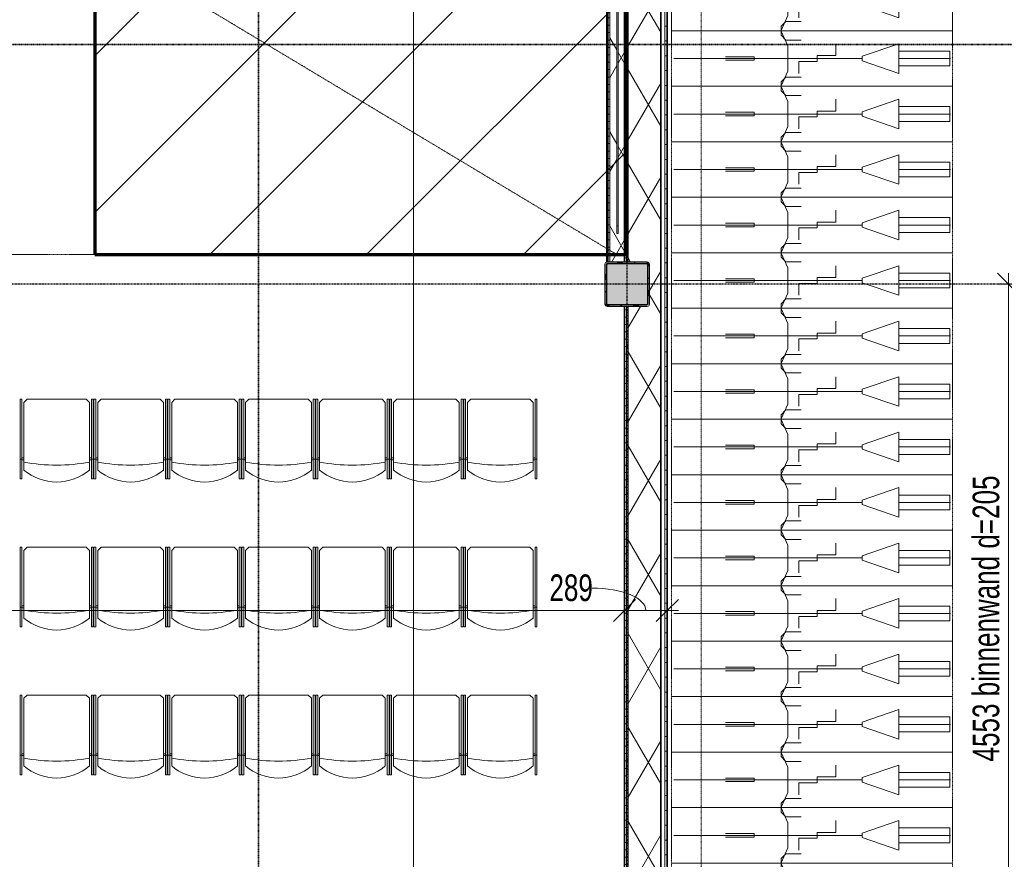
# Model space of a CAD drawing. Header units: millimetres. Extents: x -80560 to 110805, y -11020 to 52719.
# Tile 78 of 152: x 73987 to 80645, y 18713 to 24387. Entities that reach past the tile are written whole.
import ezdxf

# ---------------------------------------------------------------- set-up
doc = ezdxf.new("R2010")
doc.units = ezdxf.units.MM
for name, pattern in [('CENTER2', [20, 8, -4, 4, -4]), ('DASHDOT2', [8, 4, -2, 0, -2]), ('DASHED2', [6, 4, -2]), ('DASHED2-1', [3, 2, -1])]:
    doc.linetypes.add(name, pattern=pattern)
for name, color, linetype, lineweight in [('A-ANNO-DIMS', 211, 'Continuous', 9), ('A-ANNO-DIMS-100', 211, 'Continuous', 9), ('A-DETL', 90, 'Continuous', 18), ('A-DETL-GENF', 92, 'Continuous', 18), ('A-DETL-HDLN', 90, 'DASHED2', 18), ('A-FLOR-OVHD', 1, 'DASHED2-1', 18), ('A-GENM', 13, 'Continuous', 18), ('A-GENM-HDLN', 13, 'DASHED2-1', 18), ('A-WALL', 113, 'Continuous', 35), ('A-WALL-PATT', 111, 'Continuous', 35), ('G-ANNO-SYMB', 111, 'Continuous', 9), ('I-FURN', 30, 'Continuous', 18), ('I-WALL', 2, 'Continuous', 18), ('S-BEAM', 12, 'Continuous', 18), ('S-COLS', 52, 'Continuous', 18), ('S-GRID', 1, 'Continuous', 9)]:
    doc.layers.add(name, color=color, linetype=linetype, lineweight=lineweight)
doc.styles.add('Arial_6', font='arial.ttf', dxfattribs={"width": 0.7, "height": 180})
doc.dimstyles.new('n3o_1_8', dxfattribs={"dimscale": 304.8, "dimtxt": 183.646692, "dimasz": 0.492126, "dimexe": 0.246063, "dimexo": 0.0625, "dimgap": 0.032808, "dimtad": 1, "dimdec": 0, "dimdsep": 46, "dimtxsty": 'Arial_6', "dimblk1": 'OBLIQUE', "dimblk2": 'OBLIQUE', "dimsah": 1, "dimcen": 0.09, "dimdle": 0.246063, "dimazin": 0, "dimtfac": 1, "dimtdec": 4, "dimtix": 1, "dimtmove": 0, "dimatfit": 3, "dimfxl": 0.246063, "dimfxlon": 1, "dimtvp": 1, "dimtolj": 1, "dimtzin": 0, "dimarcsym": 2})
doc.dimstyles.new('n3o_1_8_2', dxfattribs={"dimscale": 304.8, "dimtxt": 183.646692, "dimasz": 0.492126, "dimexe": 0.246063, "dimexo": 0.0625, "dimgap": 0.032808, "dimtad": 1, "dimdec": 0, "dimdsep": 46, "dimtxsty": 'Arial_6', "dimblk1": 'OBLIQUE', "dimblk2": 'OBLIQUE', "dimsah": 1, "dimcen": 0.09, "dimdle": 0.246063, "dimazin": 0, "dimtfac": 1, "dimtdec": 4, "dimtix": 1, "dimtmove": 1, "dimatfit": 3, "dimfxl": 0.246063, "dimfxlon": 1, "dimtvp": 1, "dimtolj": 1, "dimtzin": 0, "dimarcsym": 2})
doc.dimstyles.new('n3o_1_8_3', dxfattribs={"dimscale": 304.8, "dimtxt": 183.646692, "dimasz": 0.492126, "dimexe": 0.246063, "dimexo": 0.0625, "dimgap": 0.032808, "dimtad": 1, "dimdec": 0, "dimdsep": 46, "dimtxsty": 'Arial_6', "dimblk1": 'OBLIQUE', "dimblk2": 'OBLIQUE', "dimsah": 1, "dimcen": 0.09, "dimdle": 0.246063, "dimazin": 0, "dimtfac": 1, "dimtdec": 4, "dimtix": 1, "dimtmove": 0, "dimatfit": 3, "dimfxl": 0.246063, "dimfxlon": 1, "dimtvp": 1, "dimtolj": 1, "dimtzin": 0, "dimarcsym": 2})
pattern_1 = [(60, (24894.82, 0), (-274.963, 158.75), []), (120, (24894.82, 0), (-274.963, -158.75), [])]
pattern_2 = [(180, (78321.82, 24927.75), (2e-13, -50), [])]

# ---------------------------------------------------------------- blocks, each defined once
blk = doc.blocks.new('NLRS_28_SCO_UN_staalkolom koker betongevuld_gen_CGA - kolom C-V225-DO_00 begane grond')
at = {"layer": 'S-COLS', "lineweight": 5}
h = blk.add_hatch(dxfattribs=at)
h.set_pattern_fill('FP_193', color=256, style=0, pattern_type=2)
h.set_pattern_definition([(45, (-53200, -22600), (-99.99975, 99.99975), []), (45, (-53115, -22600), (-99.99975, 99.99975), []), (45, (-53110, -22600), (-99.99975, 99.99975), []), (45, (-53105, -22600), (-99.99975, 99.99975), []), (45, (-53100, -22600), (-99.99975, 99.99975), []), (45, (-53095, -22600), (-99.99975, 99.99975), []), (45, (-53090, -22600), (-99.99975, 99.99975), []), (45, (-53085, -22600), (-99.99975, 99.99975), [])])
h.paths.add_polyline_path([(-135, -150), (135, -150), (145.6, -145.6), (150, -135), (150, 135), (145.6, 145.6), (135, 150), (-135, 150), (-145.6, 145.6), (-150, 135), (-150, -135), (-145.6, -145.6)], flags=0)
h.paths.add_polyline_path([(-130, -140), (-137.1, -137.1), (-140, -130), (-140, 130), (-137.1, 137.1), (-130, 140), (130, 140), (137.1, 137.1), (140, 130), (140, -130), (137.1, -137.1), (130, -140)], flags=0)
at = {"layer": 'S-COLS', "lineweight": 9}
blk.add_hatch(color=256, dxfattribs=at).paths.add_polyline_path([(130, -140), (137.1, -137.1), (140, -130), (140, 130), (137.1, 137.1), (130, 140), (-130, 140), (-137.1, 137.1), (-140, 130), (-140, -130), (-137.1, -137.1), (-130, -140)], flags=0)
at = {"layer": 'S-COLS'}
for p, q in [((-150, 135), (-150, -135)), ((135, 150), (-135, 150)), ((-130, 140), (130, 140)), ((150, -135), (150, 135)), ((-140, -130), (-140, 130)), ((140, 130), (140, -130)), ((-135, -150), (135, -150)), ((130, -140), (-130, -140))]:
    blk.add_line(p, q, dxfattribs=at)
at = {"layer": 'S-COLS', "lineweight": 35}
for p, q in [((130, 140), (-130, 140)), ((-140, 130), (-140, -130)), ((140, -130), (140, 130)), ((-130, -140), (130, -140))]:
    blk.add_line(p, q, dxfattribs=at)
at = {"layer": 'S-COLS'}
for centre, radius, start, end in [((-135, 135), 15, 90, 180), ((-130, 130), 10, 90, 180), ((130, 130), 10, 0, 90), ((135, 135), 15, 360, 90), ((-130, -130), 10, 180, 270), ((130, -130), 10, 270, 0), ((-135, -135), 15, 180, 270), ((135, -135), 15, 270, 360)]:
    blk.add_arc(centre, radius, start, end, dxfattribs=at)
at = {"layer": 'S-COLS', "lineweight": 35}
for centre, start, end in [((-130, 130), 90, 180), ((130, 130), 360, 90), ((-130, -130), 180, 270), ((130, -130), 270, 360)]:
    blk.add_arc(centre, 10, start, end, dxfattribs=at)
blk = doc.blocks.new('NLRS_28_SF_UN_staalprofiel strip_gen_CGA - Ä100_10-1038781-DO_00 begane grond')
at = {"layer": 'S-BEAM', "lineweight": 9}
for p, q in [((53129, 25746.2), (53129, 22994.2)), ((53139, 22994.2), (53139, 25746.2)), ((53139, 22994.2), (53129, 22994.2)), ((53129, 22994.2), (53129, 22941.6)), ((53139, 22941.6), (53139, 22994.2)), ((53129, 22941.6), (53139, 22941.6))]:
    blk.add_line(p, q, dxfattribs=at)
blk = doc.blocks.new('19112_SW_LeonardoCollege_R2020_rvt-1-DO_00 begane grond')
at = {"color": 50, "lineweight": 9}
for name, p in [('NLRS_28_SF_UN_staalprofiel strip_gen_CGA - Ä100_10-1038781-DO_00 begane grond', (0, 0)), ('NLRS_28_SCO_UN_staalkolom koker betongevuld_gen_CGA - kolom C-V225-DO_00 begane grond', (53200, 22600))]:
    blk.add_blockref(name, p, dxfattribs=at)
blk = doc.blocks.new('Stacking-Chair-KI-Maestro _1_ - Seat _ Back Cushion-30640665-DO_00 begane grond')
at = {"layer": 'I-FURN'}
for p, q in [((-234.9, 259.2), (-247.6, 259.2)), ((-247.6, 259.2), (-247.6, -280.5)), ((-234.9, 259.2), (-234.9, -280.5)), ((235, 259.2), (247.7, 259.2)), ((235, 259.2), (235, -280.5)), ((247.7, 259.2), (247.7, -280.5)), ((-222.3, 199.1), (-222.3, -258.1)), ((222.3, 199.1), (222.3, -258.1)), ((-234.9, 125.9), (-247.6, 125.9)), ((-234.9, 129.4), (-222.3, 129.4)), ((-234.9, 116.7), (-222.3, 116.7)), ((235, 129.4), (222.3, 129.4)), ((235, 116.7), (222.3, 116.7)), ((235, 125.9), (247.7, 125.9)), ((-222.3, -258.1), (-199.9, -280.5)), ((222.3, -258.1), (199.9, -280.5)), ((-234.9, -280.5), (-247.6, -280.5)), ((-199.9, -280.5), (199.9, -280.5)), ((235, -280.5), (247.7, -280.5))]:
    blk.add_line(p, q, dxfattribs=at)
for centre, radius, start, end in [((0, -63.5), 344.1, 90, 130.24326), ((0, -63.5), 344.1, 49.75674, 90), ((0, -1041.2), 1207.5, 90, 100.60986), ((0, -1041.2), 1207.5, 79.39014, 90)]:
    blk.add_arc(centre, radius, start, end, dxfattribs=at)
blk = doc.blocks.new('00_EHA_GEN_normaal fiets_small - 00_EHA_GEN_normaal fiets_small-30428891-DO_00 begane grond')
at = {"layer": 'A-GENM'}
for p, q in [((-159.6, 218.1), (-128.3, 250)), ((-159.6, 185.5), (-159.6, 218.1)), ((-128.3, 250), (-22.6, 250)), ((-112.6, 85.2), (-159.6, 185.5)), ((-112.6, -85.2), (-112.6, 85.2)), ((210.7, 100), (210.7, 20)), ((387.8, 15), (637.8, 100)), ((637.8, 100), (637.8, -100)), ((-342.4, 12), (-534.1, 12)), ((-342.4, -12), (-342.4, 12)), ((85.6, 20), (85.6, -20)), ((210.7, 20), (85.6, 20)), ((387.8, -15), (387.8, 15)), ((638.7, 50), (981.9, 50)), ((981.9, 50), (981.9, -50)), ((-884.1, 0), (387.8, 0)), ((-884.1, 0), (387.8, 0)), ((-534.1, -12), (-342.4, -12)), ((-39.6, -20), (-39.6, -100)), ((85.6, -20), (-39.6, -20)), ((637.8, -100), (387.8, -15)), ((986.1, 0), (637.8, 0)), ((981.9, -50), (638.7, -50)), ((-159.6, -185.5), (-112.6, -85.2)), ((-159.6, -218), (-159.6, -185.5)), ((-128.3, -250), (-159.6, -218)), ((-22.6, -250), (-128.3, -250))]:
    blk.add_line(p, q, dxfattribs=at)
at = {"layer": 'A-GENM-HDLN'}
for p, q in [((-900, -187.5), (-900, 187.5)), ((1000, 187.5), (-900, 187.5)), ((1000, -187.5), (1000, 187.5)), ((-900, -187.5), (1000, -187.5))]:
    blk.add_line(p, q, dxfattribs=at)
blk = doc.blocks.new('01_n3o_symbool_lijn_met_tekst - brandwerend_B60-31334557-DO_00 begane grond')
at = {"layer": 'A-DETL-GENF', "color": 3, "linetype": 'DASHDOT2'}
blk.add_line((0, 0), (21775, 0), dxfattribs=at)
blk = doc.blocks.new('DIMBLOCK186-DO_00 begane grond')
at = {"layer": 'A-ANNO-DIMS-100'}
for p, q in [((76649, 39650), (76574, 39725)), ((76724, 39650), (76574, 39650)), ((76649, 39650), (76649, 18150)), ((76649, 39650), (76724, 39575)), ((76649, 39650), (76724, 39650)), ((76649, 18150), (76574, 18225)), ((76724, 18150), (76574, 18150)), ((76649, 18150), (76724, 18075)), ((76649, 18150), (76724, 18150))]:
    blk.add_line(p, q, dxfattribs=at)
at = {"layer": 'A-ANNO-DIMS-100', "color": 0, "insert": (76405.3, 28659.8), "char_height": 180, "width": 576.368, "attachment_point": 1, "rotation": 90, "line_spacing_factor": 0.941778, "style": 'Arial_6'}
blk.add_mtext('21500', dxfattribs=at)
blk = doc.blocks.new('_Oblique')
at = {"color": 0, "linetype": 'ByBlock', "lineweight": -2}
blk.add_line((-0.5, -0.5), (0.5, 0.5), dxfattribs=at)
blk = doc.blocks.new('DIMBLOCK247-DO_00 begane grond')
at = {"layer": 'A-ANNO-DIMS-100'}
for p, q in [((63114.8, 20394.8), (63189.8, 20469.8)), ((63114.8, 20469.8), (63114.8, 20319.8)), ((63114.8, 20394.8), (63114.8, 20469.8)), ((78076.8, 20394.8), (78151.8, 20469.8)), ((78076.8, 20469.8), (78076.8, 20319.8)), ((78076.8, 20394.8), (78076.8, 20469.8)), ((63114.8, 20394.8), (63039.8, 20319.8)), ((63114.8, 20394.8), (78076.8, 20394.8)), ((78076.8, 20394.8), (78001.8, 20319.8))]:
    blk.add_line(p, q, dxfattribs=at)
at = {"layer": 'A-ANNO-DIMS-100', "color": 0, "insert": (70355.7, 20638.5), "char_height": 180, "width": 576.368, "attachment_point": 1, "line_spacing_factor": 0.941778, "style": 'Arial_6'}
blk.add_mtext('14962', dxfattribs=at)
blk = doc.blocks.new('DIMBLOCK248-DO_00 begane grond')
at = {"layer": 'A-ANNO-DIMS-100'}
for p, q in [((78076.8, 20394.8), (78151.8, 20469.8)), ((78076.8, 20469.8), (78076.8, 20319.8)), ((78076.8, 20394.8), (78076.8, 20469.8)), ((78365.8, 20394.8), (78440.8, 20469.8)), ((78365.8, 20469.8), (78365.8, 20319.8)), ((78365.8, 20394.8), (78365.8, 20469.8)), ((78076.8, 20394.8), (78001.8, 20319.8)), ((78076.8, 20394.8), (78440.8, 20394.8)), ((78365.8, 20394.8), (78290.8, 20319.8))]:
    blk.add_line(p, q, dxfattribs=at)
blk.add_ellipse((77857.2, 20394.8), major_axis=(364.1, 0), ratio=0.415402, start_param=0, end_param=1.570796, dxfattribs=at)
at = {"layer": 'A-ANNO-DIMS-100', "color": 0, "insert": (77569, 20638.5), "char_height": 180, "width": 345.821, "attachment_point": 1, "line_spacing_factor": 0.941778, "style": 'Arial_6'}
blk.add_mtext('289', dxfattribs=at)
blk = doc.blocks.new('DIMBLOCK636-DO_00 begane grond')
at = {"layer": 'A-ANNO-DIMS-100'}
for p, q in [((80674.1, 22600), (80599.1, 22675)), ((80674.1, 18047.5), (80674.1, 22675)), ((80599.1, 22600), (80749.1, 22600)), ((80674.1, 22600), (80599.1, 22600)), ((80674.1, 22600), (80749.1, 22525)), ((80674.1, 18047.5), (80599.1, 18122.5)), ((80599.1, 18047.5), (80749.1, 18047.5)), ((80674.1, 18047.5), (80599.1, 18047.5)), ((80674.1, 18047.5), (80749.1, 17972.5))]:
    blk.add_line(p, q, dxfattribs=at)
at = {"layer": 'A-ANNO-DIMS-100', "color": 0, "insert": (80430.5, 19374.4), "char_height": 180, "width": 2278.349, "attachment_point": 1, "rotation": 90, "line_spacing_factor": 0.941778, "style": 'Arial_6'}
blk.add_mtext('4553 binnenwand d=205', dxfattribs=at)

msp = doc.modelspace()

# ---------------------------------------------------------------- hatches: boundary and pattern name
at = {"layer": 'A-DETL-GENF'}
h = msp.add_hatch(dxfattribs=at)
h.set_pattern_fill('FP_266', style=0, pattern_type=2)
h.set_pattern_definition([(45, (24894.8, 0), (-530.33, 530.33), [])])
h.paths.add_polyline_path([(74494.8, 22800), (78094.8, 22800), (78094.8, 35002.1), (74494.8, 35002.1), (74494.8, 22919.6)], flags=0)
at = {"layer": 'A-WALL-PATT', "lineweight": 18}
h = msp.add_hatch(dxfattribs=at)
h.set_pattern_fill('FP_2', color=256, style=0, pattern_type=2)
h.set_pattern_definition(pattern_1)
h.paths.add_polyline_path([(78321.8, 9960.5), (78321.8, 39895), (78101.8, 39895), (78101.8, 35350), (78231.9, 35349.1), (78240.4, 35345.6), (78244.8, 35335), (78244, 35062.9), (78240.4, 35054.4), (78229.8, 35050), (78101.8, 35050), (78101.8, 29050), (78234.5, 29049.3), (78241.3, 29046.5), (78244.8, 29038), (78244.1, 28760.3), (78241.3, 28753.5), (78232.8, 28750), (78101.8, 28750), (78101.8, 22750), (78231.9, 22749.1), (78240.4, 22745.6), (78244.8, 22735), (78244, 22462.9), (78240.4, 22454.4), (78229.8, 22450), (78101.8, 22450), (78101.8, 10300), (78234.5, 10299.3), (78241.3, 10296.5), (78244.8, 10288), (78244.1, 10010.3), (78241.3, 10003.5), (78232.8, 10000), (78101.8, 10000), (78101.8, 9960.5), (78297.9, 9960.5)], flags=0)
h = msp.add_hatch(dxfattribs=at)
h.set_pattern_fill('FP_226', color=256, angle=90, style=0, pattern_type=2)
h.set_pattern_definition([(180, (78365.82, 24943.5), (5e-13, -100), [])])
h.paths.add_polyline_path([(78365.8, 9992), (78365.8, 39923), (78349.8, 39923), (78349.8, 9992)], flags=0)
h = msp.add_hatch(dxfattribs=at)
h.set_pattern_fill('FP_158', color=256, angle=90, style=0, pattern_type=2)
h.set_pattern_definition(pattern_2)
h.paths.add_polyline_path([(78076.8, 9960.5), (78089.3, 9960.5), (78089.3, 10000), (78076.8, 10000)], flags=0)
h.paths.add_polyline_path([(78089.3, 10300), (78089.3, 17725), (78076.8, 17725), (78076.8, 10300), (78088.8, 10300)], flags=0)
h.paths.add_polyline_path([(78089.3, 17800), (78089.3, 17970), (78076.8, 17970), (78076.8, 17800)], flags=0)
h.paths.add_polyline_path([(78076.8, 18125), (78089.3, 18125), (78089.3, 22450), (78076.8, 22450), (78076.8, 18137.5)], flags=0)
h.paths.add_polyline_path([(78079.5, 22750), (78089.3, 22750), (78089.3, 28750), (78076.8, 28750), (78076.8, 22750)], flags=0)
h.paths.add_polyline_path([(78089.3, 29050), (78089.3, 35050), (78076.8, 35050), (78076.8, 29050), (78083.2, 29050)], flags=0)
h.paths.add_polyline_path([(78089.3, 35350), (78089.3, 39662.5), (78076.8, 39662.5), (78076.8, 35350), (78086.8, 35350)], flags=0)
h = msp.add_hatch(dxfattribs=at)
h.set_pattern_fill('FP_158', color=256, angle=90, style=0, pattern_type=2)
h.set_pattern_definition(pattern_2)
h.paths.add_polyline_path([(78089.3, 9960.5), (78101.8, 9960.5), (78101.8, 10000), (78089.3, 10000)], flags=0)
h.paths.add_polyline_path([(78101.8, 10300), (78101.8, 17750), (78089.3, 17750), (78089.3, 10300), (78101.3, 10300)], flags=0)
h.paths.add_polyline_path([(78089.3, 17800), (78101.8, 17800), (78101.8, 17970), (78089.3, 17970), (78089.3, 17920.7)], flags=0)
h.paths.add_polyline_path([(78101.8, 18125), (78101.8, 22450), (78089.3, 22450), (78089.3, 18125)], flags=0)
h.paths.add_polyline_path([(78099.1, 22750), (78101.8, 22750), (78101.8, 28750), (78089.3, 28750), (78089.3, 22750), (78094.8, 22750)], flags=0)
h.paths.add_polyline_path([(78095.5, 29050), (78101.8, 29050), (78101.8, 35050), (78089.3, 35050), (78089.3, 29050), (78094.8, 29050)], flags=0)
h.paths.add_polyline_path([(78091.8, 35350), (78101.8, 35350), (78101.8, 39675), (78089.3, 39675), (78089.3, 35350)], flags=0)
h = msp.add_hatch(dxfattribs=at)
h.set_pattern_fill('FP_228', color=256, angle=90, style=0, pattern_type=2)
h.set_pattern_definition([(0, (77964.32, 25750), (0, 50), [])])
h.paths.add_polyline_path([(77964.8, 22750), (77976.8, 22750), (77976.8, 28750), (77964.3, 28750), (77964.3, 22750)], flags=0)
h = msp.add_hatch(dxfattribs=at)
h.set_pattern_fill('FP_2', color=256, style=0, pattern_type=2)
h.set_pattern_definition(pattern_1)
h.paths.add_polyline_path([(78076.8, 22750), (78076.8, 28750), (77976.8, 28750), (77976.8, 22750)], flags=0)
h.paths.add_polyline_path([(78023.8, 22941.6), (78023.8, 28556.3), (78033.8, 28556.3), (78033.8, 22941.6)], flags=0)

# ---------------------------------------------------------------- linework, layer by layer
at = {"layer": 'A-DETL', "lineweight": 70}
for p, q in [((74494.8, 35002.1), (74494.8, 22800)), ((78094.8, 22800), (78094.8, 35002.1)), ((74494.8, 22800), (78094.8, 22800))]:
    msp.add_line(p, q, dxfattribs=at)
at = {"layer": 'A-DETL-HDLN'}
msp.add_line((78025.3, 22800), (57694.8, 35000), dxfattribs=at)
at = {"layer": 'A-FLOR-OVHD'}
msp.add_line((78025.3, 22800), (57694.8, 22800), dxfattribs=at)
at = {"layer": 'A-WALL'}
for p, q in [((78321.8, 9701), (78321.8, 39895)), ((78365.8, 9992), (78365.8, 39939)), ((78076.8, 28750), (78076.8, 22750)), ((78076.8, 22450), (78076.8, 18150))]:
    msp.add_line(p, q, dxfattribs=at)
at = {"layer": 'A-WALL', "lineweight": 18}
for p, q in [((78349.8, 39923), (78349.8, 9976)), ((77976.8, 28750), (77976.8, 22750)), ((78089.3, 28750), (78089.3, 22750)), ((78101.8, 28750), (78101.8, 22750)), ((78089.3, 22450), (78089.3, 18125)), ((78101.8, 22450), (78101.8, 10300))]:
    msp.add_line(p, q, dxfattribs=at)
at = {"layer": 'G-ANNO-SYMB', "linetype": 'DASHDOT2', "lineweight": 35}
for p, q in [((75602.1, 48467.6), (75602.1, 9150.1)), ((38786.5, 24220.1), (104099.5, 24220.1))]:
    msp.add_line(p, q, dxfattribs=at)
at = {"layer": 'I-WALL', "lineweight": 35}
for p, q in [((77957.3, 28750), (77957.3, 22750)), ((77964.3, 28750.2), (77964.3, 22750)), ((77957.3, 22750), (77959.8, 22750))]:
    msp.add_line(p, q, dxfattribs=at)
at = {"layer": 'S-GRID', "linetype": 'CENTER2', "lineweight": 25}
for p, q in [((78094.8, 4383.3), (78094.8, 52119.1)), ((110204.9, 22600), (29945.3, 22600))]:
    msp.add_line(p, q, dxfattribs=at)

# ---------------------------------------------------------------- block references
at = {"color": 250, "lineweight": 5}
msp.add_blockref('19112_SW_LeonardoCollege_R2020_rvt-1-DO_00 begane grond', (24894.8, 0), dxfattribs=at)
at = {"layer": 'A-DETL-GENF', "color": 3, "linetype": 'DASHDOT2', "rotation": 90}
msp.add_blockref('01_n3o_symbool_lijn_met_tekst - brandwerend_B60-31334557-DO_00 begane grond', (78594.8, 18362.5), dxfattribs=at)
at = {"layer": 'A-GENM'}
for p in [(79294.8, 24500), (79294.8, 24125), (79294.8, 23750), (79294.8, 23375), (79294.8, 23000), (79294.8, 22625), (79294.8, 22250), (79294.8, 21875), (79294.8, 21500), (79294.8, 21125), (79294.8, 20750), (79294.8, 20375), (79294.8, 20000), (79294.8, 19625), (79294.8, 19250), (79294.8, 18875), (79294.8, 18500)]:
    msp.add_blockref('00_EHA_GEN_normaal fiets_small - 00_EHA_GEN_normaal fiets_small-30428891-DO_00 begane grond', p, dxfattribs=at)
at = {"layer": 'I-FURN', "rotation": 180}
for p in [(74237.1, 21543.1), (74737.1, 21543.1), (75237.1, 21543.1), (75737.1, 21543.1), (76237.1, 21543.1), (76737.1, 21543.1), (77237.1, 21543.1), (74237.1, 20543.1), (74737.1, 20543.1), (75237.1, 20543.1), (75737.1, 20543.1), (76237.1, 20543.1), (76737.1, 20543.1), (77237.1, 20543.1), (74237.1, 19543.1), (74737.1, 19543.1), (75237.1, 19543.1), (75737.1, 19543.1), (76237.1, 19543.1), (76737.1, 19543.1), (77237.1, 19543.1)]:
    msp.add_blockref('Stacking-Chair-KI-Maestro _1_ - Seat _ Back Cushion-30640665-DO_00 begane grond', p, dxfattribs=at)

# ---------------------------------------------------------------- dimensions: what is measured, and where the dimension line sits
at = {"layer": 'A-ANNO-DIMS'}
for base, p1, p2, dimstyle, override, picture, middle in [((76649, 18150), (76724, 39650), (76724, 18150), 'n3o_1_8', {"dimpost": '<>', "dimfxl": 21500}, 'DIMBLOCK186-DO_00 begane grond', (76547.1, 28900)), ((80674.13809, 22600), (80599.13809, 18047.5), (80599.13809, 22600), 'n3o_1_8_3', {"dimpost": '<>binnenwand d=205', "dimfxl": 4552.5}, 'DIMBLOCK636-DO_00 begane grond', (80572.1735601, 20323.75))]:
    dim = msp.add_linear_dim(base=base, p1=p1, p2=p2, angle=90, dimstyle=dimstyle, override=override, dxfattribs=at)
    dim.commit()
    dim.dimension.update_dxf_attribs({"geometry": picture, "text_midpoint": middle})
dim = msp.add_linear_dim(base=(78076.8, 20394.8), p1=(63114.8, 20469.8), p2=(78076.8, 20469.8), dimstyle='n3o_1_8', override={"dimpost": '<>', "dimfxl": 14962}, dxfattribs=at)
dim.commit()
dim.dimension.update_dxf_attribs({"geometry": 'DIMBLOCK247-DO_00 begane grond', "text_midpoint": (70595.8, 20496.7)})
dim = msp.add_linear_dim(base=(78365.8, 20394.8), p1=(78076.8, 20469.8), p2=(78365.8, 20469.8), dimstyle='n3o_1_8_2', override={"dimpost": '<>', "dimfxl": 289}, dxfattribs=at)
dim.commit()
dim.dimension.update_dxf_attribs({"geometry": 'DIMBLOCK248-DO_00 begane grond', "text_midpoint": (77741.9, 20518.5), "dimtype": 160})

doc.saveas('drawing.dxf')
